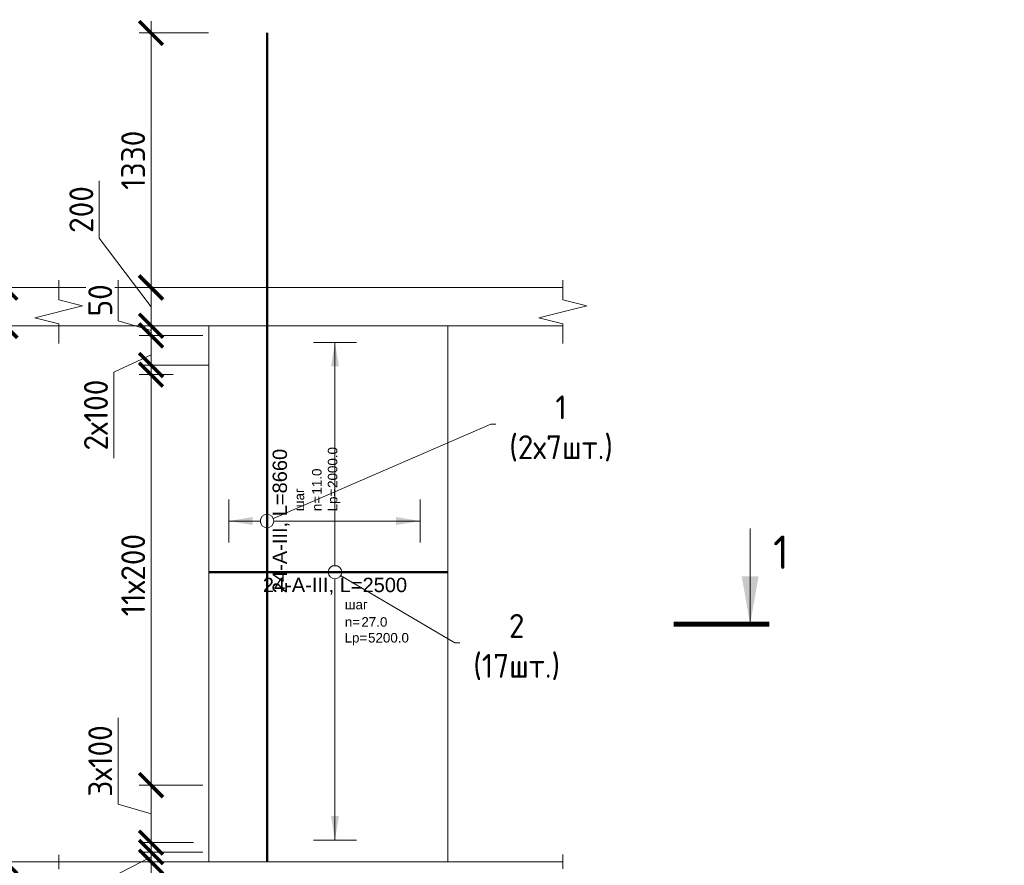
# Model space of a CAD drawing. Header units: millimetres. Extents: x 369815 to 1481759, y -423071 to -27917.
# Tile 195 of 256: x 547729 to 558024, y -260074 to -251238. Entities that reach past the tile are written whole.
import ezdxf
from ezdxf import colors
from ezdxf.entities.mleader import LeaderData, LeaderLine
from ezdxf.enums import TextEntityAlignment as Align
from ezdxf.math import Vec2, Vec3

# ---------------------------------------------------------------- set-up
doc = ezdxf.new("R2010")
doc.units = ezdxf.units.MM
doc.set_wipeout_variables(frame=1)
doc.linetypes.add('01 Штриховая _4 мм_', pattern=[6, 3.5, -2.5])
for name, color, linetype, lineweight in [('AF_Perekritie', 90, 'Continuous', 18), ('AF_Stena', 90, 'Continuous', 18), ('KR_Fundament', 253, 'Continuous', 18), ('АрмСтер', 2, 'Continuous', 50), ('Выноски', 20, 'Continuous', 20), ('подоснова', 151, 'Continuous', 5), ('РАЗМЕРЫ', 1, 'Continuous', 9)]:
    doc.layers.add(name, color=color, linetype=linetype, lineweight=lineweight)
doc.layers.add('АрмСтер_атрибуты', color=2, linetype='Continuous', lineweight=0, plot=False)
doc.styles.add('GOST-2.304_Type-B', font='GOST_Common.ttf')
doc.styles.get("Standard").update_dxf_attribs({"font": 'arial.ttf'})
doc.styles.add('Аннотативный', font='arial.ttf')
doc.styles.add('ГОСТ', font='GOST_Common.ttf')
doc.dimstyles.new('мой 25', dxfattribs={"dimscale": 100, "dimtxt": 2.5, "dimasz": 2.5, "dimexe": 1.25, "dimexo": 0.625, "dimtad": 1, "dimdec": 0, "dimlfac": 0.5, "dimtxsty": 'GOST-2.304_Type-B', "dimblk": 'ARCHTICK', "dimcen": 2.5, "dimdle": 1.25, "dimaunit": 1, "dimadec": 1, "dimazin": 2, "dimtfac": 1, "dimtdec": 0, "dimtmove": 1, "dimatfit": 3, "dimfxl": 6, "dimfxlon": 1, "dimtfill": 1, "dimlwd": -1, "dimlwe": -1, "dimarcsym": 0})

# ---------------------------------------------------------------- blocks, each defined once
blk = doc.blocks.new('_None')
blk = doc.blocks.new('_ArchTick')
at = {"color": 0, "linetype": 'ByBlock', "const_width": 0.15}
blk.add_lwpolyline([(-0.5, -0.5), (0.5, 0.5)], dxfattribs=at)
blk = doc.blocks.new('*D870')
at = {"layer": 'DEFPOINTS', "color": 0, "transparency": 16777216}
for p in [(549102, -254037), (549668, -254037), (549668, -254437)]:
    blk.add_point(p, dxfattribs=at)
at = {"layer": 'РАЗМЕРЫ', "color": 0, "linetype": 'Continuous', "transparency": 16777216}
for p, q in [((548561, -253522), (548561, -252922)), ((549102, -254237), (548561, -253522)), ((549102, -254562), (549102, -253912)), ((549606, -254037), (548977, -254037)), ((549606, -254437), (548977, -254437))]:
    blk.add_line(p, q, dxfattribs=at)
at = {"layer": 'РАЗМЕРЫ', "color": 0, "transparency": 16777216, "xscale": 250, "yscale": 250, "zscale": 250}
for p, rotation in [((549102, -254037), 90), ((549102, -254437), 270)]:
    blk.add_blockref('_ArchTick', p, dxfattribs=dict(at, rotation=rotation))
at = {"layer": 'РАЗМЕРЫ', "color": 0, "transparency": 16777216, "insert": (548373, -253222), "char_height": 250, "attachment_point": 5, "rotation": 90, "style": 'GOST-2.304_Type-B', "bg_fill": 3, "box_fill_scale": 1.1, "bg_fill_color": 256, "bg_fill_true_color": 13158600, "bg_fill_transparency": 0}
blk.add_mtext('200', dxfattribs=at)
blk = doc.blocks.new('*D848')
at = {"layer": 'DEFPOINTS', "color": 0, "transparency": 16777216}
for p in [(549102, -251377), (550315, -251377), (549668, -254037)]:
    blk.add_point(p, dxfattribs=at)
at = {"layer": 'РАЗМЕРЫ', "color": 0, "linetype": 'Continuous', "transparency": 16777216}
for p, q in [((549102, -254162), (549102, -251252)), ((549702, -251377), (548977, -251377)), ((549606, -254037), (548977, -254037))]:
    blk.add_line(p, q, dxfattribs=at)
at = {"layer": 'РАЗМЕРЫ', "color": 0, "transparency": 16777216, "xscale": 250, "yscale": 250, "zscale": 250}
for p, rotation in [((549102, -251377), 90), ((549102, -254037), 270)]:
    blk.add_blockref('_ArchTick', p, dxfattribs=dict(at, rotation=rotation))
at = {"layer": 'РАЗМЕРЫ', "color": 0, "transparency": 16777216, "insert": (548915, -252707), "char_height": 250, "attachment_point": 5, "rotation": 90, "style": 'GOST-2.304_Type-B', "bg_fill": 3, "box_fill_scale": 1.1, "bg_fill_color": 256, "bg_fill_true_color": 13158600, "bg_fill_transparency": 0}
blk.add_mtext('1330', dxfattribs=at)
blk = doc.blocks.new('*U592')
at = {"layer": 'РАЗМЕРЫ'}
for p, q in [((112.5, 1200), (-112.5, 1200)), ((112.5, -1400), (-112.5, -1400))]:
    blk.add_line(p, q, dxfattribs=at)
at = {"layer": 'РАЗМЕРЫ', "ltscale": 15}
blk.add_line((0, -1400), (0, 1200), dxfattribs=at)
at = {"layer": 'РАЗМЕРЫ'}
for points in [[(0, 1200), (20.9, 1074.8), (-20.9, 1074.8)], [(0, -1400), (20.9, -1274.8), (-20.9, -1274.8)]]:
    blk.add_solid(points, dxfattribs=at)
at = {"layer": 'АрмСтер_атрибуты', "color": 215, "ltscale": 15, "style": 'Аннотативный'}
for s, p in [('шаг', (51.4, -194.2)), ('n=', (51.4, -285.1)), ('Lр=', (50.2, -367.8))]:
    blk.add_text(s, height=50, dxfattribs=at).set_placement(p)
at = {"layer": 'АрмСтер_атрибуты', "style": 'Аннотативный', "flags": 8}
blk.add_attdef('ПОЗ', (110, 29.6), '', height=75, dxfattribs=at)
at = {"layer": 'АрмСтер_атрибуты', "flags": 9}
for tag, p in [('МАССА', (-1033.5, -10.5)), ('ОБОЗНАЧЕНИЕ', (-1033.5, -124.4))]:
    blk.add_attdef(tag, p, '', height=75, dxfattribs=at)
at = {"layer": 'АрмСтер_атрибуты', "color": 215, "style": 'Аннотативный'}
for tag, p, flags in [('ШАГ', (190.9, -194.2), 10), ('КОЛ', (138, -285.1), 8), ('ШИРИНА', (172.9, -367.8), 8)]:
    blk.add_attdef(tag, p, '', height=50, dxfattribs=dict(at, flags=flags))
at = {"linetype": 'Continuous', "lineweight": 0}
blk.add_wipeout([(35, 0), (28.3, 20.6), (10.8, 33.3), (-10.8, 33.3), (-28.3, 20.6), (-35, 0), (-28.3, -20.6), (-10.8, -33.3), (10.8, -33.3), (28.3, -20.6)], dxfattribs=at)
at = {"color": 0, "linetype": 'ByBlock', "lineweight": -2, "ltscale": 100}
blk.add_line((-657.5, 0), (592.5, 0), dxfattribs=at)
at = {"layer": 'РАЗМЕРЫ'}
blk.add_circle((0, 0), 35, dxfattribs=at)
at = {"layer": 'АрмСтер_атрибуты', "style": 'Аннотативный', "flags": 8}
blk.add_attdef('НАИМЕНОВАНИЕ', text='', height=75, dxfattribs=at).set_placement((0, -29.3), align=Align.TOP_CENTER)
blk = doc.blocks.new('*U812')
at = {"layer": 'РАЗМЕРЫ'}
for p, q in [((112.5, 200), (-112.5, 200)), ((112.5, -800), (-112.5, -800))]:
    blk.add_line(p, q, dxfattribs=at)
at = {"layer": 'РАЗМЕРЫ', "ltscale": 15}
blk.add_line((0, -800), (0, 200), dxfattribs=at)
at = {"layer": 'РАЗМЕРЫ'}
for points in [[(0, 200), (20.9, 74.8), (-20.9, 74.8)], [(0, -800), (20.9, -674.8), (-20.9, -674.8)]]:
    blk.add_solid(points, dxfattribs=at)
at = {"layer": 'АрмСтер_атрибуты', "color": 215, "ltscale": 15, "style": 'Аннотативный'}
for s, p in [('шаг', (51.4, -194.2)), ('n=', (51.4, -285.1)), ('Lр=', (50.2, -367.8))]:
    blk.add_text(s, height=50, dxfattribs=at).set_placement(p)
at = {"layer": 'АрмСтер_атрибуты', "style": 'Аннотативный', "flags": 8}
blk.add_attdef('ПОЗ', (110, 29.6), '', height=75, dxfattribs=at)
at = {"layer": 'АрмСтер_атрибуты', "flags": 9}
for tag, p in [('МАССА', (-2096, -10.5)), ('ОБОЗНАЧЕНИЕ', (-2096, -124.4))]:
    blk.add_attdef(tag, p, '', height=75, dxfattribs=at)
at = {"layer": 'АрмСтер_атрибуты', "color": 215, "style": 'Аннотативный'}
for tag, p, flags in [('ШАГ', (190.9, -194.2), 10), ('КОЛ', (138, -285.1), 8), ('ШИРИНА', (172.9, -367.8), 8)]:
    blk.add_attdef(tag, p, '', height=50, dxfattribs=dict(at, flags=flags))
at = {"linetype": 'Continuous', "lineweight": 0}
blk.add_wipeout([(35, 0), (28.3, 20.6), (10.8, 33.3), (-10.8, 33.3), (-28.3, 20.6), (-35, 0), (-28.3, -20.6), (-10.8, -33.3), (10.8, -33.3), (28.3, -20.6)], dxfattribs=at)
at = {"color": 0, "linetype": 'ByBlock', "lineweight": -2, "ltscale": 100}
blk.add_line((-1780, 0), (2550, 0), dxfattribs=at)
at = {"layer": 'РАЗМЕРЫ'}
blk.add_circle((0, 0), 35, dxfattribs=at)
at = {"layer": 'АрмСтер_атрибуты', "style": 'Аннотативный', "flags": 8}
blk.add_attdef('НАИМЕНОВАНИЕ', text='', height=75, dxfattribs=at).set_placement((0, -29.3), align=Align.TOP_CENTER)
blk = doc.blocks.new('*D871')
at = {"layer": 'DEFPOINTS', "color": 0, "transparency": 16777216}
for p in [(548497, -254037), (547578, -254437), (548497, -254437)]:
    blk.add_point(p, dxfattribs=at)
at = {"layer": 'РАЗМЕРЫ', "color": 0, "linetype": 'Continuous', "transparency": 16777216}
for p, q in [((547234, -254134), (547234, -253534)), ((547578, -253912), (547578, -254562)), ((548178, -254037), (547453, -254037)), ((547578, -254237), (547234, -254134)), ((548178, -254437), (547453, -254437))]:
    blk.add_line(p, q, dxfattribs=at)
at = {"layer": 'РАЗМЕРЫ', "color": 0, "transparency": 16777216, "xscale": 250, "yscale": 250, "zscale": 250}
for p, rotation in [((547578, -254037), 90), ((547578, -254437), 270)]:
    blk.add_blockref('_ArchTick', p, dxfattribs=dict(at, rotation=rotation))
at = {"layer": 'РАЗМЕРЫ', "color": 0, "transparency": 16777216, "insert": (547046, -253834), "char_height": 250, "attachment_point": 5, "rotation": 90, "style": 'GOST-2.304_Type-B', "bg_fill": 3, "box_fill_scale": 1.1, "bg_fill_color": 256, "bg_fill_true_color": 13158600, "bg_fill_transparency": 0}
blk.add_mtext('200', dxfattribs=at)
blk = doc.blocks.new('*D872')
at = {"layer": 'DEFPOINTS', "color": 0, "transparency": 16777216}
for p in [(548497, -254437), (547578, -260037), (549055, -260037)]:
    blk.add_point(p, dxfattribs=at)
at = {"layer": 'РАЗМЕРЫ', "color": 0, "linetype": 'Continuous', "transparency": 16777216}
for p, q in [((547578, -254312), (547578, -260162)), ((548178, -254437), (547453, -254437)), ((548178, -260037), (547453, -260037))]:
    blk.add_line(p, q, dxfattribs=at)
at = {"layer": 'РАЗМЕРЫ', "color": 0, "transparency": 16777216, "xscale": 250, "yscale": 250, "zscale": 250}
for p, rotation in [((547578, -254437), 90), ((547578, -260037), 270)]:
    blk.add_blockref('_ArchTick', p, dxfattribs=dict(at, rotation=rotation))
at = {"layer": 'РАЗМЕРЫ', "color": 0, "transparency": 16777216, "insert": (547390, -257237), "char_height": 250, "attachment_point": 5, "rotation": 90, "style": 'GOST-2.304_Type-B', "bg_fill": 3, "box_fill_scale": 1.1, "bg_fill_color": 256, "bg_fill_true_color": 13158600, "bg_fill_transparency": 0}
blk.add_mtext('2800', dxfattribs=at)
blk = doc.blocks.new('*D850')
at = {"layer": 'DEFPOINTS', "color": 0, "transparency": 16777216}
for p in [(549102, -254437), (549707, -254437), (549707, -254537)]:
    blk.add_point(p, dxfattribs=at)
at = {"layer": 'РАЗМЕРЫ', "color": 0, "linetype": 'Continuous', "transparency": 16777216}
for p, q in [((548759, -254384), (548759, -253959)), ((549102, -254437), (549102, -254187)), ((549102, -254487), (548759, -254384)), ((549644, -254437), (548977, -254437)), ((549102, -254537), (549102, -254437)), ((549102, -254537), (549102, -254437)), ((549644, -254537), (548977, -254537)), ((549102, -254537), (549102, -254787))]:
    blk.add_line(p, q, dxfattribs=at)
at = {"layer": 'РАЗМЕРЫ', "color": 0, "transparency": 16777216, "xscale": 250, "yscale": 250, "zscale": 250}
for p, rotation in [((549102, -254437), 270), ((549102, -254537), 90)]:
    blk.add_blockref('_ArchTick', p, dxfattribs=dict(at, rotation=rotation))
at = {"layer": 'РАЗМЕРЫ', "color": 0, "transparency": 16777216, "insert": (548571, -254171), "char_height": 250, "attachment_point": 5, "rotation": 90, "style": 'GOST-2.304_Type-B', "bg_fill": 3, "box_fill_scale": 1.1, "bg_fill_color": 256, "bg_fill_true_color": 13158600, "bg_fill_transparency": 0}
blk.add_mtext('50', dxfattribs=at)
blk = doc.blocks.new('*D853')
at = {"layer": 'DEFPOINTS', "color": 0, "transparency": 16777216}
for p in [(549102, -259937), (549707, -259937), (549707, -260037)]:
    blk.add_point(p, dxfattribs=at)
at = {"layer": 'РАЗМЕРЫ', "color": 0, "linetype": 'Continuous', "transparency": 16777216}
for p, q in [((549102, -259937), (549102, -259687)), ((549644, -259937), (548977, -259937)), ((549102, -260037), (549102, -259937)), ((549102, -260037), (549102, -259937)), ((549102, -259987), (548571, -260260)), ((549644, -260037), (548977, -260037)), ((549102, -260037), (549102, -260287)), ((548571, -260260), (548571, -260685))]:
    blk.add_line(p, q, dxfattribs=at)
at = {"layer": 'РАЗМЕРЫ', "color": 0, "transparency": 16777216, "xscale": 250, "yscale": 250, "zscale": 250}
for p, rotation in [((549102, -259937), 270), ((549102, -260037), 90)]:
    blk.add_blockref('_ArchTick', p, dxfattribs=dict(at, rotation=rotation))
at = {"layer": 'РАЗМЕРЫ', "color": 0, "transparency": 16777216, "insert": (548384, -260473), "char_height": 250, "attachment_point": 5, "rotation": 90, "style": 'GOST-2.304_Type-B', "bg_fill": 3, "box_fill_scale": 1.1, "bg_fill_color": 256, "bg_fill_true_color": 13158600, "bg_fill_transparency": 0}
blk.add_mtext('50', dxfattribs=at)
blk = doc.blocks.new('*D854')
at = {"layer": 'DEFPOINTS', "color": 0, "transparency": 16777216}
for p in [(549707, -254537), (549102, -254947), (549395, -254947)]:
    blk.add_point(p, dxfattribs=at)
at = {"layer": 'РАЗМЕРЫ', "color": 0, "linetype": 'Continuous', "transparency": 16777216}
for p, q in [((549102, -254412), (549102, -255072)), ((549644, -254537), (548977, -254537)), ((549102, -254742), (548714, -254920)), ((548714, -254920), (548714, -255820)), ((549332, -254947), (548977, -254947))]:
    blk.add_line(p, q, dxfattribs=at)
at = {"layer": 'РАЗМЕРЫ', "color": 0, "transparency": 16777216, "xscale": 250, "yscale": 250, "zscale": 250}
for p, rotation in [((549102, -254537), 90), ((549102, -254947), 270)]:
    blk.add_blockref('_ArchTick', p, dxfattribs=dict(at, rotation=rotation))
at = {"layer": 'РАЗМЕРЫ', "color": 0, "transparency": 16777216, "insert": (548526, -255370), "char_height": 250, "attachment_point": 5, "rotation": 90, "style": 'GOST-2.304_Type-B', "bg_fill": 3, "box_fill_scale": 1.1, "bg_fill_color": 256, "bg_fill_true_color": 13158600, "bg_fill_transparency": 0}
blk.add_mtext('2х100', dxfattribs=at)
blk = doc.blocks.new('*D2381')
at = {"layer": 'DEFPOINTS', "color": 0, "transparency": 16777216}
for p in [(549102, -259237), (549707, -259237), (549608, -259837)]:
    blk.add_point(p, dxfattribs=at)
at = {"layer": 'РАЗМЕРЫ', "color": 0, "linetype": 'Continuous', "transparency": 16777216}
for p, q in [((548759, -259434), (548759, -258534)), ((549102, -259962), (549102, -259112)), ((549644, -259237), (548977, -259237)), ((549102, -259537), (548759, -259434)), ((549545, -259837), (548977, -259837))]:
    blk.add_line(p, q, dxfattribs=at)
at = {"layer": 'РАЗМЕРЫ', "color": 0, "transparency": 16777216, "xscale": 250, "yscale": 250, "zscale": 250}
for p, rotation in [((549102, -259237), 90), ((549102, -259837), 270)]:
    blk.add_blockref('_ArchTick', p, dxfattribs=dict(at, rotation=rotation))
at = {"layer": 'РАЗМЕРЫ', "color": 0, "transparency": 16777216, "insert": (548571, -258984), "char_height": 250, "attachment_point": 5, "rotation": 90, "style": 'GOST-2.304_Type-B', "bg_fill": 3, "box_fill_scale": 1.1, "bg_fill_color": 256, "bg_fill_true_color": 13158600, "bg_fill_transparency": 0}
blk.add_mtext('3х100', dxfattribs=at)
blk = doc.blocks.new('*D2382')
at = {"layer": 'DEFPOINTS', "color": 0, "transparency": 16777216}
for p in [(549102, -254847), (549767, -254847), (549676, -259237)]:
    blk.add_point(p, dxfattribs=at)
at = {"layer": 'РАЗМЕРЫ', "color": 0, "linetype": 'Continuous', "transparency": 16777216}
for p, q in [((549102, -259362), (549102, -254722)), ((549702, -254847), (548977, -254847)), ((549614, -259237), (548977, -259237))]:
    blk.add_line(p, q, dxfattribs=at)
at = {"layer": 'РАЗМЕРЫ', "color": 0, "transparency": 16777216, "xscale": 250, "yscale": 250, "zscale": 250}
for p, rotation in [((549102, -254847), 90), ((549102, -259237), 270)]:
    blk.add_blockref('_ArchTick', p, dxfattribs=dict(at, rotation=rotation))
at = {"layer": 'РАЗМЕРЫ', "color": 0, "transparency": 16777216, "insert": (548915, -257042), "char_height": 250, "attachment_point": 5, "rotation": 90, "style": 'GOST-2.304_Type-B', "bg_fill": 3, "box_fill_scale": 1.1, "bg_fill_color": 256, "bg_fill_true_color": 13158600, "bg_fill_transparency": 0}
blk.add_mtext('11х200', dxfattribs=at)

msp = doc.modelspace()

# ---------------------------------------------------------------- hatches: boundary and pattern name
at = {"layer": 'Выноски'}
msp.add_hatch(color=256, dxfattribs=at).paths.add_polyline_path([(555366.7, -257554.7), (555454.8, -257054.7), (555278.5, -257054.7)], flags=0)

# ---------------------------------------------------------------- linework, layer by layer
at = {"layer": 'AF_Perekritie', "linetype": '01 Штриховая _4 мм_', "lineweight": 9}
for p, q in [((553327.1, -254036.7, 3100), (553408.5, -254036.7, 3100)), ((553327.1, -254036.7, 3100), (553408.5, -254036.7, 3100)), ((553408.5, -254436.7, 3100), (553327.1, -254436.7, 3100)), ((553408.5, -254436.7, 3100), (553327.1, -254436.7, 3100)), ((553327.1, -260036.7, 3100), (553408.5, -260036.7, 3100))]:
    msp.add_line(p, q, dxfattribs=at)
at = {"layer": 'AF_Stena', "lineweight": 0}
msp.add_line((552207, -260036.7, 3100), (552207, -254436.7, 3100), dxfattribs=at)
at = {"layer": 'AF_Stena', "lineweight": 20, "elevation": 3100}
for points in [[(548136.2, -254111.7), (548136.2, -253961.7)], [(548136.2, -254111.7), (548136.2, -253961.7)], [(553408.5, -254111.7), (553408.5, -253961.7)], [(553408.5, -254111.7), (553408.5, -253961.7)], [(548136.2, -254111.7), (548136.2, -254166.7)], [(548136.2, -254111.7), (548136.2, -254166.7)], [(553408.5, -254111.7), (553408.5, -254166.7)], [(553408.5, -254111.7), (553408.5, -254166.7)], [(553408.5, -254166.7), (553658.5, -254229.2)], [(553408.5, -254166.7), (553658.5, -254229.2)], [(553658.5, -254229.2), (553158.5, -254354.2)], [(553658.5, -254229.2), (553158.5, -254354.2)], [(547886.2, -254354.2), (548136.2, -254416.7)], [(547886.2, -254354.2), (548136.2, -254416.7)], [(553158.5, -254354.2), (553408.5, -254416.7)], [(553158.5, -254354.2), (553408.5, -254416.7)], [(548136.2, -254416.7), (548136.2, -254471.7)], [(548136.2, -254416.7), (548136.2, -254471.7)], [(548136.2, -254471.7), (548136.2, -254621.7)], [(548136.2, -254471.7), (548136.2, -254621.7)], [(553408.5, -254416.7), (553408.5, -254471.7)], [(553408.5, -254416.7), (553408.5, -254471.7)], [(553408.5, -254471.7), (553408.5, -254621.7)], [(553408.5, -254471.7), (553408.5, -254621.7)], [(553408.5, -260111.7), (553408.5, -259961.7)]]:
    msp.add_lwpolyline(points, dxfattribs=at)
at = {"layer": 'АрмСтер', "ltscale": 15}
msp.add_line((550314.8, -260036.7, 3100), (550314.8, -251376.7, 3100), dxfattribs=at)
at = {"layer": 'Выноски'}
msp.add_line((555366.7, -257554.7, 3100), (555366.7, -256554.7, 3100), dxfattribs=at)
at = {"layer": 'Выноски', "elevation": 3100}
msp.add_lwpolyline([(554566.7, -257554.7, 50, 50, 0), (555566.7, -257554.7, 50, 50, 0)], format="xyseb", dxfattribs=at)

# ---------------------------------------------------------------- texts
at = {"layer": 'Выноски', "style": 'GOST-2.304_Type-B'}
msp.add_text('1', height=350, dxfattribs=at).set_placement((555606, -256977.8, 3100))

# ---------------------------------------------------------------- dimensions: what is measured, and where the dimension line sits
at = {"layer": 'РАЗМЕРЫ', "color": 146}
dim = msp.add_linear_dim(base=(549102.3, -254036.7, 3100), p1=(549668.2, -254436.7, 3100), p2=(549668.2, -254036.7, 3100), angle=90, dimstyle='мой 25', dxfattribs=at)
dim.commit()
dim.dimension.update_dxf_attribs({"geometry": '*D870', "text_midpoint": (548561, -253459.5, 3100), "dimtype": 160})

# ---------------------------------------------------------------- leaders
at = {"layer": 'подоснова'}
ml = msp.add_multileader_mtext('Standard', dxfattribs=at)
ml.set_content('1 (2х7шт.)', color=256, style='GOST-2.304_Type-B')
ml.set_leader_properties(color=256, linetype='ByLayer', lineweight=15)
ml.set_arrow_properties(name='NONE')
ml.build(insert=Vec2(0, 0))
ml.multileader.update_dxf_attribs({"text_left_attachment_type": 6, "text_right_attachment_type": 6, "dogleg_length": 10, "arrow_head_size": 18})
ctx = ml.context
ctx.base_point, ctx.char_height, ctx.arrow_head_size, ctx.landing_gap_size, ctx.plane_origin = Vec3(552664.5, -255463.6, 3100), 250, 18, 20, Vec3(549910.9, -254161.1, 3100)
ctx.left_attachment, ctx.right_attachment, ctx.text_align_type = 6, 6, 1
notes = []
notes.append((ctx, [(0, (1, 1, 0), (552654.5, -255463.6, 3100), (1, 0), 10, [(0, [(550314.8, -256476.7, 3100)], 0, [])])]))
ctx.mtext.insert, ctx.mtext.width, ctx.mtext.alignment, ctx.mtext.flow_direction = Vec3(553389.8, -255163.6, 3100), 22.898, 2, 5
ml = msp.add_multileader_mtext('Standard', dxfattribs=at)
ml.set_content('2 (17шт.)', color=256, style='GOST-2.304_Type-B')
ml.set_leader_properties(color=256, linetype='ByLayer', lineweight=15)
ml.set_arrow_properties(name='NONE')
ml.build(insert=Vec2(0, 0))
ml.multileader.update_dxf_attribs({"text_left_attachment_type": 6, "text_right_attachment_type": 6, "dogleg_length": 10, "arrow_head_size": 18})
ctx = ml.context
ctx.base_point, ctx.char_height, ctx.arrow_head_size, ctx.landing_gap_size, ctx.plane_origin = Vec3(552287.7, -257748.1, 3100), 250, 18, 20, Vec3(550184.8, -257202.1, 3100)
ctx.left_attachment, ctx.right_attachment, ctx.text_align_type = 6, 6, 1
notes.append((ctx, [(0, (1, 1, 0), (552277.7, -257748.1, 3100), (1, 0), 10, [(0, [(551025.4, -257011.1, 3100)], 0, [])])]))
ctx.mtext.insert, ctx.mtext.width, ctx.mtext.alignment, ctx.mtext.flow_direction = Vec3(552925.5, -257448.1, 3100), 22.898, 2, 5
for ctx, leaders in notes:
    for number, flags, end, landing, length, lines in leaders:
        leader = LeaderData()
        leader.index, (leader.has_last_leader_line, leader.has_dogleg_vector, leader.attachment_direction) = number, flags
        leader.last_leader_point, leader.dogleg_vector, leader.dogleg_length = Vec3(end), Vec3(landing), length
        for number, points, colour, breaks in lines:
            line = LeaderLine()
            line.index, line.vertices, line.color, line.breaks = number, Vec3.list(points), colors.encode_raw_color(colour), breaks
            leader.lines.append(line)
        ctx.leaders.append(leader)

# ---------------------------------------------------------------- next in the draw order: linework, layer by layer
at = {"layer": 'AF_Perekritie', "linetype": '01 Штриховая _4 мм_', "lineweight": 9}
msp.add_line((548136.2, -254436.7, 3100), (553327, -254436.7, 3100), dxfattribs=at)
at = {"layer": 'AF_Stena', "lineweight": 0}
for p, q in [((552207, -254436.7, 3100), (549707, -254436.7, 3100)), ((549707, -254436.7, 3100), (549707, -260036.7, 3100))]:
    msp.add_line(p, q, dxfattribs=at)
at = {"layer": 'AF_Stena', "lineweight": 20, "elevation": 3100}
for points in [[(548136.2, -254166.7), (548386.2, -254229.2)], [(548136.2, -254166.7), (548386.2, -254229.2)], [(548386.2, -254229.2), (547886.2, -254354.2)], [(548386.2, -254229.2), (547886.2, -254354.2)]]:
    msp.add_lwpolyline(points, dxfattribs=at)

# ---------------------------------------------------------------- next in the draw order: dimensions: what is measured, and where the dimension line sits
at = {"layer": 'РАЗМЕРЫ', "color": 146, "true_color": 0x006272}
dim = msp.add_linear_dim(base=(549102.3, -251376.7, 3100), p1=(549668.2, -254036.7, 3100), p2=(550314.8, -251376.7, 3100), angle=90, dimstyle='мой 25', dxfattribs=at)
dim.commit()
dim.dimension.update_dxf_attribs({"geometry": '*D848', "text_midpoint": (548914.8, -252706.7, 3100)})

# ---------------------------------------------------------------- next in the draw order: linework, layer by layer
at = {"layer": 'AF_Perekritie', "linetype": '01 Штриховая _4 мм_', "lineweight": 9}
msp.add_line((553327, -254036.7, 3100), (548136.2, -254036.7, 3100), dxfattribs=at)

# ---------------------------------------------------------------- next in the draw order: block references
at = {"layer": 'АрмСтер', "ltscale": 15}
ref = msp.add_blockref('*U592', (551025.4, -257011.1, 3100), dxfattribs=dict(at, xscale=2, yscale=2, zscale=2))
ref.add_attrib('НАИМЕНОВАНИЕ', '24-A-III, L=2500', dxfattribs={"layer": 'АрмСтер_атрибуты', "height": 150, "style": 'Аннотативный', "flags": 8}).set_placement((551025.4, -257069.8, 3100), align=Align.TOP_CENTER)
ref.add_attrib('КОЛ', '27.0', (551301.5, -257581.4, 3100), dxfattribs={"layer": 'АрмСтер_атрибуты', "color": 215, "height": 100, "style": 'Аннотативный', "flags": 8})
ref.add_attrib('ШИРИНА', '5200.0', (551371.2, -257746.7, 3100), dxfattribs={"layer": 'АрмСтер_атрибуты', "color": 215, "height": 100, "style": 'Аннотативный', "flags": 8})

# ---------------------------------------------------------------- next in the draw order: block references
ref = msp.add_blockref('*U812', (550314.8, -256476.7, 3100), dxfattribs=dict(at, xscale=2, yscale=2, zscale=2, rotation=90))
ref.add_attrib('НАИМЕНОВАНИЕ', '24-A-III, L=8660', dxfattribs={"layer": 'АрмСтер_атрибуты', "height": 150, "rotation": 90, "style": 'Аннотативный', "flags": 8}).set_placement((550373.5, -256476.7, 3100), align=Align.TOP_CENTER)
ref.add_attrib('КОЛ', '11.0', (550885.1, -256200.6, 3100), dxfattribs={"layer": 'АрмСтер_атрибуты', "color": 215, "height": 100, "rotation": 90, "style": 'Аннотативный', "flags": 8})
ref.add_attrib('ШИРИНА', '2000.0', (551050.4, -256131, 3100), dxfattribs={"layer": 'АрмСтер_атрибуты', "color": 215, "height": 100, "rotation": 90, "style": 'Аннотативный', "flags": 8})

# ---------------------------------------------------------------- next in the draw order: linework, layer by layer
at = {"layer": 'AF_Perekritie', "linetype": '01 Штриховая _4 мм_', "lineweight": 9}
for p, q in [((553327, -254036.7, 3100), (548136.2, -254036.7, 3100)), ((548136.2, -254436.7, 3100), (553327, -254436.7, 3100))]:
    msp.add_line(p, q, dxfattribs=at)
at = {"layer": 'AF_Stena', "lineweight": 0}
for p, q in [((552207, -254436.7, 3100), (549707, -254436.7, 3100)), ((549707, -260036.7, 3100), (552207, -260036.7, 3100))]:
    msp.add_line(p, q, dxfattribs=at)
at = {"layer": 'KR_Fundament', "lineweight": 0}
msp.add_line((553408.5, -260036.7, 3100), (548136.2, -260036.7, 3100), dxfattribs=at)

# ---------------------------------------------------------------- next in the draw order: dimensions: what is measured, and where the dimension line sits
at = {"layer": 'РАЗМЕРЫ', "color": 146}
dim = msp.add_linear_dim(base=(547577.7, -254436.7, 3100), p1=(548496.7, -254036.7, 3100), p2=(548496.7, -254436.7, 3100), angle=90, dimstyle='мой 25', dxfattribs=at)
dim.commit()
dim.dimension.update_dxf_attribs({"geometry": '*D871', "text_midpoint": (547046.5, -254071.1, 3100)})

# ---------------------------------------------------------------- next in the draw order: dimensions: what is measured, and where the dimension line sits
dim = msp.add_linear_dim(base=(547577.7, -260036.7, 3100), p1=(548496.7, -254436.7, 3100), p2=(549055.4, -260036.7, 3100), angle=90, dimstyle='мой 25', dxfattribs=at)
dim.commit()
dim.dimension.update_dxf_attribs({"geometry": '*D872', "text_midpoint": (547390.2, -257236.7, 3100)})

# ---------------------------------------------------------------- next in the draw order: linework, layer by layer
at = {"layer": 'AF_Stena', "lineweight": 20, "elevation": 3100}
msp.add_lwpolyline([(548136.2, -260113.7), (548136.2, -259963.7)], dxfattribs=at)
at = {"layer": 'KR_Fundament', "lineweight": 0}
msp.add_line((553327, -260036.7, 3100), (548136.2, -260036.7, 3100), dxfattribs=at)

# ---------------------------------------------------------------- next in the draw order: dimensions: what is measured, and where the dimension line sits
at = {"layer": 'РАЗМЕРЫ', "color": 146, "true_color": 0x006272}
dim = msp.add_linear_dim(base=(549102.3, -254436.7, 3100), p1=(549707, -254536.9, 3100), p2=(549707, -254436.7, 3100), angle=90, dimstyle='мой 25', dxfattribs=at)
dim.commit()
dim.dimension.update_dxf_attribs({"geometry": '*D850', "text_midpoint": (548571, -254321.2, 3100)})

# ---------------------------------------------------------------- next in the draw order: dimensions: what is measured, and where the dimension line sits
dim = msp.add_linear_dim(base=(549102.3, -254946.7, 3100), p1=(549707, -254536.9, 3100), p2=(549394.6, -254946.7, 3100), angle=90, text='2х100', dimstyle='мой 25', dxfattribs=at)
dim.commit()
dim.dimension.update_dxf_attribs({"geometry": '*D854', "text_midpoint": (548713.8, -254982.7, 3100), "dimtype": 160})
dim = msp.add_linear_dim(base=(549102.3, -259936.9, 3100), p1=(549707, -260036.7, 3100), p2=(549707, -259936.9, 3100), angle=90, dimstyle='мой 25', dxfattribs=at)
dim.commit()
dim.dimension.update_dxf_attribs({"geometry": '*D853', "text_midpoint": (548571, -260322.6, 3100), "dimtype": 160})

# ---------------------------------------------------------------- next in the draw order: dimensions: what is measured, and where the dimension line sits
dim = msp.add_linear_dim(base=(549102.3, -259237, 3100), p1=(549608, -259837, 3100), p2=(549707, -259237, 3100), angle=90, text='3х100', dimstyle='мой 25', dxfattribs=at)
dim.commit()
dim.dimension.update_dxf_attribs({"geometry": '*D2381', "text_midpoint": (548571, -259371.4, 3100)})

# ---------------------------------------------------------------- next in the draw order: dimensions: what is measured, and where the dimension line sits
dim = msp.add_linear_dim(base=(549102.3, -254846.9, 3100), p1=(549676.4, -259237, 3100), p2=(549767, -254846.9, 3100), angle=90, text='11х200', dimstyle='мой 25', dxfattribs=at)
dim.commit()
dim.dimension.update_dxf_attribs({"geometry": '*D2382', "text_midpoint": (548914.8, -257042, 3100)})

# ---------------------------------------------------------------- next in the draw order: texts
at = {"ltscale": 100, "insert": (521291.1, -255917.8, 3100), "char_height": 250, "width": 17398.124, "attachment_point": 1, "style": 'GOST-2.304_Type-B'}
msp.add_mtext('\\pi-750,l750,t750,5000;1.^IОбщие примечания см. лист 1\\P2.^IШпильки поз.3 устанавливать с шагом 400 по вертикали и с шагом  400 по горизонтали .\\P3.^IАрмирование пилонов  выполнять отдельными стержнями. Арматуру вязать вязальной проволокой в каждом пересечении.\\P{\\C7;4.^IДиаметр оправки стержня при d<20мм - 5d, при d≥20мм - 8d}', dxfattribs=at)
at = {"layer": 'Выноски', "color": 240, "true_color": 0xed1f24, "insert": (476910.2, -258286.3), "char_height": 250, "width": 18219.66, "attachment_point": 1, "style": 'ГОСТ'}
msp.add_mtext('\\pi-500,l500;В выделенной области представлена замененная ( актуальная) версия. Содержание изменения см. в листе разрешения на внесение изменений{\\H1.025x; }', dxfattribs=at)

doc.saveas('drawing.dxf')
